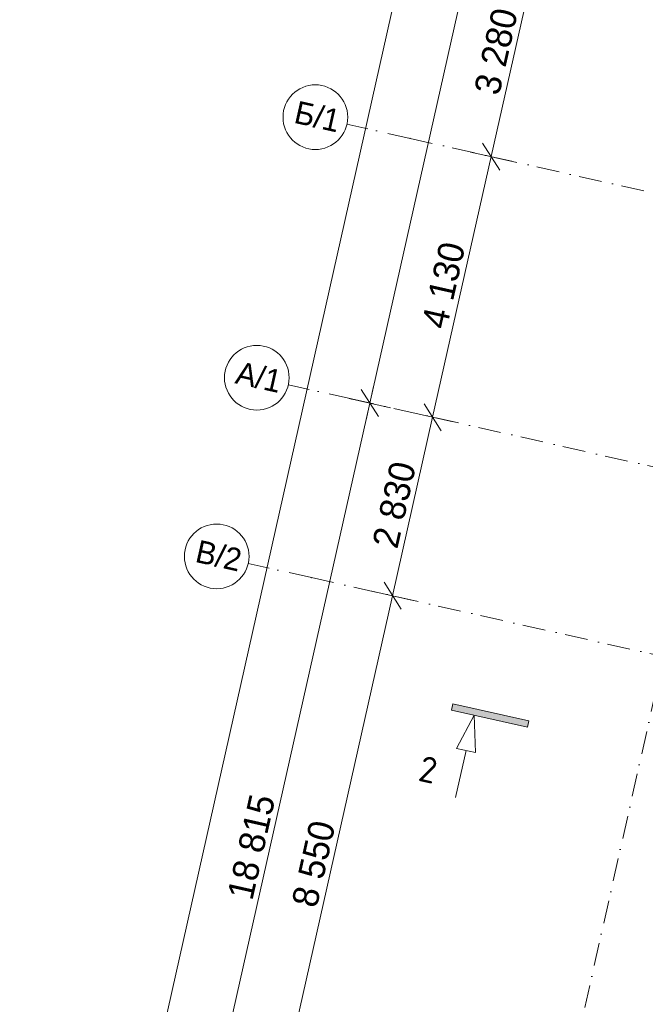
# Model space of a CAD drawing. Header units: millimetres. Extents: x -7218036 to -6934485, y 6013857 to 6210136.
# Tile 41 of 214: x -7217079 to -7207405, y 6152750 to 6167974. Entities that reach past the tile are written whole.
import ezdxf
from ezdxf.enums import TextEntityAlignment as Align

# ---------------------------------------------------------------- set-up
doc = ezdxf.new("R2010")
doc.units = ezdxf.units.MM
doc.header["$MEASUREMENT"] = 0
doc.linetypes.add('Штрихпунктирная', pattern=[670.277762, 352.777767, -176.388884, 0, -141.111112])
for name, color, linetype, lineweight in [('0_Ном._пера__1', 7, 'Continuous', 0), ('0_Ном._пера__120', 7, 'Continuous', 0), ('АР-Чертеж-Оси_Осевые размеры.АР_Ном._пера__1', 7, 'Continuous', 0), ('АР-Чертеж-Оси_Осевые размеры.АР_Ном._пера__120', 7, 'Continuous', 0)]:
    doc.layers.add(name, color=color, linetype=linetype, lineweight=lineweight)
doc.layers.add('АР-Чертеж-Оси_Осевые размеры.АР', color=7, linetype='Continuous')
doc.styles.add('РЎР“Р•РќР•Р\xa0Р\x98Р\xa0_РЎРўР\x98Р›Р¬_1', font='GOTHIC.TTF')
doc.styles.add('РЎР“Р•РќР•Р\xa0Р\x98Р\xa0_РЎРўР\x98Р›Р¬_4', font='GOST_Common.ttf')
doc.styles.add('РЎР“Р•РќР•Р\xa0Р\x98Р\xa0_РЎРўР\x98Р›Р¬_6', font='isocpeur.ttf')
doc.dimstyles.new('СГЕНЕРИР_СТИЛЬ__1', dxfattribs={"dimtxt": 400, "dimasz": 332.5, "dimexe": 0.18, "dimexo": 0.0625, "dimgap": 0, "dimtad": 1, "dimdec": 0, "dimzin": 0, "dimdsep": 46, "dimtxsty": 'РЎР“Р•РќР•Р\xa0Р\x98Р\xa0_РЎРўР\x98Р›Р¬_1', "dimblk": 'ARROWHEAD_6', "dimblk1": 'ARROWHEAD_6', "dimblk2": 'ARROWHEAD_6', "dimcen": 0.09, "dimse1": 1, "dimse2": 1, "dimclrd": 7, "dimclre": 7, "dimclrt": 7, "dimazin": 0, "dimtfac": 1, "dimtdec": 4, "dimtmove": 0, "dimatfit": 3, "dimfxl": 1, "dimtolj": 1, "dimtzin": 0, "dimarcsym": 0})
doc.dimstyles.new('СГЕНЕРИР_СТИЛЬ__2', dxfattribs={"dimtxt": 400, "dimasz": 332.5, "dimexe": 0.18, "dimexo": 0.0625, "dimgap": 0, "dimtad": 1, "dimdec": 0, "dimzin": 0, "dimdsep": 46, "dimtxsty": 'РЎР“Р•РќР•Р\xa0Р\x98Р\xa0_РЎРўР\x98Р›Р¬_1', "dimblk": 'ARROWHEAD_6', "dimblk1": 'ARROWHEAD_6', "dimblk2": 'ARROWHEAD_6', "dimcen": 0.09, "dimse1": 1, "dimse2": 1, "dimclrd": 7, "dimclre": 7, "dimclrt": 7, "dimazin": 0, "dimtfac": 1, "dimtdec": 4, "dimtmove": 2, "dimatfit": 3, "dimfxl": 1, "dimtolj": 1, "dimtzin": 0, "dimarcsym": 0})

# ---------------------------------------------------------------- blocks, each defined once
blk = doc.blocks.new('Стандартный Маркер Сетки[162]_6', base_point=(-7196882, 6203729))
at = {"layer": 'АР-Чертеж-Оси_Осевые размеры.АР_Ном._пера__120', "color": 7, "linetype": 'Штрихпунктирная', "lineweight": 0}
blk.add_line((-7197101, 6202753), (-7211873, 6136981), dxfattribs=at)
at = {"layer": 'АР-Чертеж-Оси_Осевые размеры.АР_Ном._пера__120', "color": 7, "lineweight": 0, "style": 'РЎР“Р•РќР•Р\xa0Р\x98Р\xa0_РЎРўР\x98Р›Р¬_6'}
blk.add_attdef('AC_MarkerText_1', text='', height=350, rotation=347.3417, dxfattribs=at).set_placement((-7212163, 6135688), align=Align.TOP_CENTER)
blk = doc.blocks.new('Линия_3_6', base_point=(-7210054, 6157221))
at = {"layer": '0_Ном._пера__120', "color": 7, "linetype": 'Continuous', "lineweight": 0}
for p, q in [((-7210054, 6157221), (-7210323, 6156707)), ((-7210054, 6157221), (-7210030, 6156641)), ((-7210176, 6156674), (-7210340, 6155947)), ((-7210030, 6156641), (-7210323, 6156707))]:
    blk.add_line(p, q, dxfattribs=at)
blk = doc.blocks.new('*D746', base_point=(-6566190, 6562678))
at = {"layer": 'АР-Чертеж-Оси_Осевые размеры.АР_Ном._пера__1', "color": 7, "linetype": 'Continuous', "lineweight": 0, "transparency": 16777216}
for p, q in [((-7211665, 6162045), (-7211607, 6162301)), ((-7211533, 6161836), (-7211797, 6162254)), ((-7215788, 6143687), (-7211665, 6162045)), ((-7211345, 6161973), (-7211985, 6162117)), ((-7215920, 6143896), (-7215656, 6143478)), ((-7215468, 6143615), (-7216108, 6143759)), ((-7215846, 6143431), (-7215788, 6143687))]:
    blk.add_line(p, q, dxfattribs=at)
at = {"layer": 'АР-Чертеж-Оси_Осевые размеры.АР_Ном._пера__1', "color": 7, "lineweight": 0, "transparency": 16777216, "insert": (-7213478, 6154340), "char_height": 400, "attachment_point": 7, "rotation": 77.3417, "style": 'РЎР“Р•РќР•Р\xa0Р\x98Р\xa0_РЎРўР\x98Р›Р¬_1'}
blk.add_mtext('\\A1;{\\pql;\\fCentury Gothic|b0|i0|c204|p0;\\W1.000000;18\xa0815}', dxfattribs=at)
blk = doc.blocks.new('ARROWHEAD_6')
at = {"color": 0, "linetype": 'Continuous', "lineweight": 0}
for p, q in [((-0.5, -0.5), (0.5, 0.5)), ((0, 0), (-1, 0))]:
    blk.add_line(p, q, dxfattribs=at)
blk = doc.blocks.new('*D1154', base_point=(-6566190, 6562678))
at = {"layer": 'АР-Чертеж-Оси_Осевые размеры.АР_Ном._пера__1', "color": 7, "linetype": 'Continuous', "lineweight": 0, "transparency": 16777216}
for p, q in [((-7201904, 6209248), (-7202169, 6209667)), ((-7202037, 6209457), (-7201979, 6209714)), ((-7201717, 6209386), (-7202357, 6209529)), ((-7216759, 6143905), (-7202037, 6209457)), ((-7216892, 6144115), (-7216627, 6143696)), ((-7216439, 6143834), (-7217079, 6143977)), ((-7216817, 6143649), (-7216759, 6143905))]:
    blk.add_line(p, q, dxfattribs=at)
at = {"layer": 'АР-Чертеж-Оси_Осевые размеры.АР_Ном._пера__1', "color": 7, "lineweight": 0, "transparency": 16777216, "insert": (-7207723, 6184503), "char_height": 400, "attachment_point": 7, "rotation": 77.3417, "style": 'РЎР“Р•РќР•Р\xa0Р\x98Р\xa0_РЎРўР\x98Р›Р¬_1'}
blk.add_mtext('\\A1;{\\pql;\\fCentury Gothic|b0|i0|c204|p0;\\W1.000000;67\xa0185}', dxfattribs=at)
blk = doc.blocks.new('*D1155', base_point=(-6566190, 6562678))
at = {"layer": 'АР-Чертеж-Оси_Осевые размеры.АР_Ном._пера__1', "color": 7, "linetype": 'Continuous', "lineweight": 0, "transparency": 16777216}
for p, q in [((-7201065, 6209239), (-7201008, 6209495)), ((-7200933, 6209030), (-7201198, 6209448)), ((-7211665, 6162045), (-7201065, 6209239)), ((-7200745, 6209167), (-7201386, 6209311)), ((-7211797, 6162254), (-7211533, 6161836)), ((-7211345, 6161973), (-7211985, 6162117)), ((-7211723, 6161789), (-7211665, 6162045))]:
    blk.add_line(p, q, dxfattribs=at)
at = {"layer": 'АР-Чертеж-Оси_Осевые размеры.АР_Ном._пера__1', "color": 7, "lineweight": 0, "transparency": 16777216, "insert": (-7206745, 6184315), "char_height": 400, "attachment_point": 7, "rotation": 77.3417, "style": 'РЎР“Р•РќР•Р\xa0Р\x98Р\xa0_РЎРўР\x98Р›Р¬_1'}
blk.add_mtext('\\A1;{\\pql;\\fCentury Gothic|b0|i0|c204|p0;\\W1.000000;48\xa0370}', dxfattribs=at)
blk = doc.blocks.new('Стандартный Маркер Сетки[174]_6', base_point=(-7213545, 6159567))
at = {"layer": 'АР-Чертеж-Оси_Осевые размеры.АР_Ном._пера__120', "color": 7, "linetype": 'Штрихпунктирная', "lineweight": 0}
for q in [(-7213545, 6159567), (-7133628, 6141618)]:
    blk.add_line((-7212569, 6159348), q, dxfattribs=at)
at = {"layer": 'АР-Чертеж-Оси_Осевые размеры.АР_Ном._пера__120', "color": 7, "linetype": 'Continuous', "lineweight": 0}
blk.add_circle((-7214033, 6159676), 500, dxfattribs=at)
at = {"layer": 'АР-Чертеж-Оси_Осевые размеры.АР_Ном._пера__120', "color": 7, "linetype": 'Штрихпунктирная', "lineweight": 0}
blk.add_point((-7212569, 6159348), dxfattribs=at)
blk.add_point((-7212569, 6159348), dxfattribs=at)
at = {"layer": 'АР-Чертеж-Оси_Осевые размеры.АР_Ном._пера__120', "color": 7, "lineweight": 0, "style": 'РЎР“Р•РќР•Р\xa0Р\x98Р\xa0_РЎРўР\x98Р›Р¬_1'}
for tag, p in [('AC_MarkerText_1_0', (-7213963, 6159857)), ('AC_MarkerText_1_1', (-7132095, 6141470))]:
    blk.add_attdef(tag, text='', height=350, rotation=347.3417, dxfattribs=at).set_placement(p, align=Align.TOP_CENTER)
blk = doc.blocks.new('Стандартный Маркер Сетки[183]_6', base_point=(-7212925, 6162328))
at = {"layer": 'АР-Чертеж-Оси_Осевые размеры.АР_Ном._пера__120', "color": 7, "linetype": 'Штрихпунктирная', "lineweight": 0}
for q in [(-7212925, 6162328), (-7187849, 6156696), (-7211949, 6162109)]:
    blk.add_line((-7211949, 6162109), q, dxfattribs=at)
at = {"layer": 'АР-Чертеж-Оси_Осевые размеры.АР_Ном._пера__120', "color": 7, "linetype": 'Continuous', "lineweight": 0}
blk.add_circle((-7213413, 6162438), 500, dxfattribs=at)
at = {"layer": 'АР-Чертеж-Оси_Осевые размеры.АР_Ном._пера__120', "color": 7, "linetype": 'Штрихпунктирная', "lineweight": 0}
blk.add_point((-7211949, 6162109), dxfattribs=at)
at = {"layer": 'АР-Чертеж-Оси_Осевые размеры.АР_Ном._пера__120', "color": 7, "lineweight": 0, "style": 'РЎР“Р•РќР•Р\xa0Р\x98Р\xa0_РЎРўР\x98Р›Р¬_1'}
blk.add_attdef('AC_MarkerText_1', text='', height=350, rotation=347.3417, dxfattribs=at).set_placement((-7213343, 6162619), align=Align.TOP_CENTER)
blk = doc.blocks.new('Стандартный Маркер Сетки[184]_6', base_point=(-7212020, 6166358))
at = {"layer": 'АР-Чертеж-Оси_Осевые размеры.АР_Ном._пера__120', "color": 7, "linetype": 'Штрихпунктирная', "lineweight": 0}
for q in [(-7212020, 6166358), (-7186944, 6160726)]:
    blk.add_line((-7211044, 6166138), q, dxfattribs=at)
at = {"layer": 'АР-Чертеж-Оси_Осевые размеры.АР_Ном._пера__120', "color": 7, "linetype": 'Continuous', "lineweight": 0}
blk.add_circle((-7212508, 6166467), 500, dxfattribs=at)
at = {"layer": 'АР-Чертеж-Оси_Осевые размеры.АР_Ном._пера__120', "color": 7, "linetype": 'Штрихпунктирная', "lineweight": 0}
blk.add_point((-7211044, 6166138), dxfattribs=at)
blk.add_point((-7211044, 6166138), dxfattribs=at)
at = {"layer": 'АР-Чертеж-Оси_Осевые размеры.АР_Ном._пера__120', "color": 7, "lineweight": 0, "style": 'РЎР“Р•РќР•Р\xa0Р\x98Р\xa0_РЎРўР\x98Р›Р¬_1'}
blk.add_attdef('AC_MarkerText_1', text='', height=350, rotation=347.3417, dxfattribs=at).set_placement((-7212438, 6166648), align=Align.TOP_CENTER)
blk = doc.blocks.new('Стандартный Маркер Сетки[210]_6', base_point=(-7213545, 6159567))
at = {"layer": 'АР-Чертеж-Оси_Осевые размеры.АР_Ном._пера__120', "color": 7, "linetype": 'Штрихпунктирная', "lineweight": 0}
for q in [(-7213545, 6159567), (-7133628, 6141618)]:
    blk.add_line((-7212569, 6159348), q, dxfattribs=at)
at = {"layer": 'АР-Чертеж-Оси_Осевые размеры.АР_Ном._пера__120', "color": 7, "linetype": 'Continuous', "lineweight": 0}
blk.add_circle((-7214033, 6159676), 500, dxfattribs=at)
at = {"layer": 'АР-Чертеж-Оси_Осевые размеры.АР_Ном._пера__120', "color": 7, "linetype": 'Штрихпунктирная', "lineweight": 0}
blk.add_point((-7212569, 6159348), dxfattribs=at)
blk.add_point((-7212569, 6159348), dxfattribs=at)
at = {"layer": 'АР-Чертеж-Оси_Осевые размеры.АР_Ном._пера__120', "color": 7, "lineweight": 0, "style": 'РЎР“Р•РќР•Р\xa0Р\x98Р\xa0_РЎРўР\x98Р›Р¬_1'}
for tag, p in [('AC_MarkerText_1_0', (-7213963, 6159857)), ('AC_MarkerText_1_1', (-7132095, 6141470))]:
    blk.add_attdef(tag, text='', height=350, rotation=347.3417, dxfattribs=at).set_placement(p, align=Align.TOP_CENTER)
blk = doc.blocks.new('Стандартный Маркер Сетки[212]_6', base_point=(-7212925, 6162328))
at = {"layer": 'АР-Чертеж-Оси_Осевые размеры.АР_Ном._пера__120', "color": 7, "linetype": 'Штрихпунктирная', "lineweight": 0}
for q in [(-7212925, 6162328), (-7187849, 6156696), (-7211949, 6162109)]:
    blk.add_line((-7211949, 6162109), q, dxfattribs=at)
at = {"layer": 'АР-Чертеж-Оси_Осевые размеры.АР_Ном._пера__120', "color": 7, "linetype": 'Continuous', "lineweight": 0}
blk.add_circle((-7213413, 6162438), 500, dxfattribs=at)
at = {"layer": 'АР-Чертеж-Оси_Осевые размеры.АР_Ном._пера__120', "color": 7, "linetype": 'Штрихпунктирная', "lineweight": 0}
blk.add_point((-7211949, 6162109), dxfattribs=at)
at = {"layer": 'АР-Чертеж-Оси_Осевые размеры.АР_Ном._пера__120', "color": 7, "lineweight": 0, "style": 'РЎР“Р•РќР•Р\xa0Р\x98Р\xa0_РЎРўР\x98Р›Р¬_1'}
blk.add_attdef('AC_MarkerText_1', text='', height=350, rotation=347.3417, dxfattribs=at).set_placement((-7213343, 6162619), align=Align.TOP_CENTER)
blk = doc.blocks.new('Стандартный Маркер Сетки[224]_6', base_point=(-7213545, 6159567))
at = {"layer": 'АР-Чертеж-Оси_Осевые размеры.АР_Ном._пера__120', "color": 7, "linetype": 'Штрихпунктирная', "lineweight": 0}
for q in [(-7213545, 6159567), (-7133628, 6141618)]:
    blk.add_line((-7212569, 6159348), q, dxfattribs=at)
at = {"layer": 'АР-Чертеж-Оси_Осевые размеры.АР_Ном._пера__120', "color": 7, "linetype": 'Continuous', "lineweight": 0}
blk.add_circle((-7214033, 6159676), 500, dxfattribs=at)
at = {"layer": 'АР-Чертеж-Оси_Осевые размеры.АР_Ном._пера__120', "color": 7, "linetype": 'Штрихпунктирная', "lineweight": 0}
blk.add_point((-7212569, 6159348), dxfattribs=at)
blk.add_point((-7212569, 6159348), dxfattribs=at)
at = {"layer": 'АР-Чертеж-Оси_Осевые размеры.АР_Ном._пера__120', "color": 7, "lineweight": 0, "style": 'РЎР“Р•РќР•Р\xa0Р\x98Р\xa0_РЎРўР\x98Р›Р¬_1'}
for tag, p in [('AC_MarkerText_1_0', (-7213963, 6159857)), ('AC_MarkerText_1_1', (-7132095, 6141470))]:
    blk.add_attdef(tag, text='', height=350, rotation=347.3417, dxfattribs=at).set_placement(p, align=Align.TOP_CENTER)
blk = doc.blocks.new('Стандартный Маркер Сетки[226]_6', base_point=(-7212925, 6162328))
at = {"layer": 'АР-Чертеж-Оси_Осевые размеры.АР_Ном._пера__120', "color": 7, "linetype": 'Штрихпунктирная', "lineweight": 0}
for q in [(-7212925, 6162328), (-7187849, 6156696), (-7211949, 6162109)]:
    blk.add_line((-7211949, 6162109), q, dxfattribs=at)
at = {"layer": 'АР-Чертеж-Оси_Осевые размеры.АР_Ном._пера__120', "color": 7, "linetype": 'Continuous', "lineweight": 0}
blk.add_circle((-7213413, 6162438), 500, dxfattribs=at)
at = {"layer": 'АР-Чертеж-Оси_Осевые размеры.АР_Ном._пера__120', "color": 7, "linetype": 'Штрихпунктирная', "lineweight": 0}
blk.add_point((-7211949, 6162109), dxfattribs=at)
at = {"layer": 'АР-Чертеж-Оси_Осевые размеры.АР_Ном._пера__120', "color": 7, "lineweight": 0, "style": 'РЎР“Р•РќР•Р\xa0Р\x98Р\xa0_РЎРўР\x98Р›Р¬_1'}
blk.add_attdef('AC_MarkerText_1', text='', height=350, rotation=347.3417, dxfattribs=at).set_placement((-7213343, 6162619), align=Align.TOP_CENTER)
blk = doc.blocks.new('Стандартный Маркер Сетки[227]_6', base_point=(-7212020, 6166358))
at = {"layer": 'АР-Чертеж-Оси_Осевые размеры.АР_Ном._пера__120', "color": 7, "linetype": 'Штрихпунктирная', "lineweight": 0}
for q in [(-7212020, 6166358), (-7186944, 6160726)]:
    blk.add_line((-7211044, 6166138), q, dxfattribs=at)
at = {"layer": 'АР-Чертеж-Оси_Осевые размеры.АР_Ном._пера__120', "color": 7, "linetype": 'Continuous', "lineweight": 0}
blk.add_circle((-7212508, 6166467), 500, dxfattribs=at)
at = {"layer": 'АР-Чертеж-Оси_Осевые размеры.АР_Ном._пера__120', "color": 7, "linetype": 'Штрихпунктирная', "lineweight": 0}
blk.add_point((-7211044, 6166138), dxfattribs=at)
blk.add_point((-7211044, 6166138), dxfattribs=at)
at = {"layer": 'АР-Чертеж-Оси_Осевые размеры.АР_Ном._пера__120', "color": 7, "lineweight": 0, "style": 'РЎР“Р•РќР•Р\xa0Р\x98Р\xa0_РЎРўР\x98Р›Р¬_1'}
blk.add_attdef('AC_MarkerText_1', text='', height=350, rotation=347.3417, dxfattribs=at).set_placement((-7212438, 6166648), align=Align.TOP_CENTER)
blk = doc.blocks.new('Стандартный Маркер Сетки[236]_6', base_point=(-7213545, 6159567))
at = {"layer": 'АР-Чертеж-Оси_Осевые размеры.АР_Ном._пера__120', "color": 7, "linetype": 'Штрихпунктирная', "lineweight": 0}
for q in [(-7213545, 6159567), (-7133628, 6141618)]:
    blk.add_line((-7212569, 6159348), q, dxfattribs=at)
at = {"layer": 'АР-Чертеж-Оси_Осевые размеры.АР_Ном._пера__120', "color": 7, "linetype": 'Continuous', "lineweight": 0}
blk.add_circle((-7214033, 6159676), 500, dxfattribs=at)
at = {"layer": 'АР-Чертеж-Оси_Осевые размеры.АР_Ном._пера__120', "color": 7, "linetype": 'Штрихпунктирная', "lineweight": 0}
blk.add_point((-7212569, 6159348), dxfattribs=at)
blk.add_point((-7212569, 6159348), dxfattribs=at)
at = {"layer": 'АР-Чертеж-Оси_Осевые размеры.АР_Ном._пера__120', "color": 7, "lineweight": 0, "style": 'РЎР“Р•РќР•Р\xa0Р\x98Р\xa0_РЎРўР\x98Р›Р¬_1'}
for tag, p in [('AC_MarkerText_1_0', (-7213963, 6159857)), ('AC_MarkerText_1_1', (-7132095, 6141470))]:
    blk.add_attdef(tag, text='', height=350, rotation=347.3417, dxfattribs=at).set_placement(p, align=Align.TOP_CENTER)
blk = doc.blocks.new('Стандартный Маркер Сетки[238]_6', base_point=(-7212925, 6162328))
at = {"layer": 'АР-Чертеж-Оси_Осевые размеры.АР_Ном._пера__120', "color": 7, "linetype": 'Штрихпунктирная', "lineweight": 0}
for q in [(-7212925, 6162328), (-7187849, 6156696), (-7211949, 6162109)]:
    blk.add_line((-7211949, 6162109), q, dxfattribs=at)
at = {"layer": 'АР-Чертеж-Оси_Осевые размеры.АР_Ном._пера__120', "color": 7, "linetype": 'Continuous', "lineweight": 0}
blk.add_circle((-7213413, 6162438), 500, dxfattribs=at)
at = {"layer": 'АР-Чертеж-Оси_Осевые размеры.АР_Ном._пера__120', "color": 7, "linetype": 'Штрихпунктирная', "lineweight": 0}
blk.add_point((-7211949, 6162109), dxfattribs=at)
at = {"layer": 'АР-Чертеж-Оси_Осевые размеры.АР_Ном._пера__120', "color": 7, "lineweight": 0, "style": 'РЎР“Р•РќР•Р\xa0Р\x98Р\xa0_РЎРўР\x98Р›Р¬_1'}
blk.add_attdef('AC_MarkerText_1', text='', height=350, rotation=347.3417, dxfattribs=at).set_placement((-7213343, 6162619), align=Align.TOP_CENTER)
blk = doc.blocks.new('*D1302', base_point=(-6566190, 6562678))
at = {"layer": 'АР-Чертеж-Оси_Осевые размеры.АР_Ном._пера__1', "color": 7, "linetype": 'Continuous', "lineweight": 0, "transparency": 16777216}
for p, q in [((-7208474, 6171711), (-7209070, 6169057)), ((-7208938, 6168848), (-7209202, 6169266)), ((-7209070, 6169057), (-7209789, 6165857)), ((-7209390, 6169129), (-7208750, 6168985)), ((-7209656, 6165647), (-7209921, 6166066)), ((-7209789, 6165857), (-7210694, 6161827)), ((-7210109, 6165928), (-7209469, 6165785))]:
    blk.add_line(p, q, dxfattribs=at)
at = {"layer": 'АР-Чертеж-Оси_Осевые размеры.АР_Ном._пера__1', "color": 7, "lineweight": 0, "transparency": 16777216, "insert": (-7209662, 6166786), "char_height": 400, "attachment_point": 7, "rotation": 77.3417, "style": 'РЎР“Р•РќР•Р\xa0Р\x98Р\xa0_РЎРўР\x98Р›Р¬_1'}
blk.add_mtext('\\A1;{\\pql;\\fCentury Gothic|b0|i0|c204|p0;\\W1.000000;3\xa0280}', dxfattribs=at)
blk = doc.blocks.new('*D1303', base_point=(-6566190, 6562678))
at = {"layer": 'АР-Чертеж-Оси_Осевые размеры.АР_Ном._пера__1', "color": 7, "linetype": 'Continuous', "lineweight": 0, "transparency": 16777216}
for p, q in [((-7209656, 6165647), (-7209921, 6166066)), ((-7209789, 6165857), (-7210694, 6161827)), ((-7210561, 6161618), (-7210826, 6162036))]:
    blk.add_line(p, q, dxfattribs=at)
at = {"layer": 'АР-Чертеж-Оси_Осевые размеры.АР_Ном._пера__1', "color": 7, "lineweight": 0, "transparency": 16777216, "insert": (-7210474, 6163171), "char_height": 400, "attachment_point": 7, "rotation": 77.3417, "style": 'РЎР“Р•РќР•Р\xa0Р\x98Р\xa0_РЎРўР\x98Р›Р¬_1'}
blk.add_mtext('\\A1;{\\pql;\\fCentury Gothic|b0|i0|c204|p0;\\W1.000000;4\xa0130}', dxfattribs=at)
blk = doc.blocks.new('*D1304', base_point=(-6566190, 6562678))
at = {"layer": 'АР-Чертеж-Оси_Осевые размеры.АР_Ном._пера__1', "color": 7, "linetype": 'Continuous', "lineweight": 0, "transparency": 16777216}
for p, q in [((-7209789, 6165857), (-7210694, 6161827)), ((-7210561, 6161618), (-7210826, 6162036)), ((-7211014, 6161899), (-7210374, 6161755)), ((-7210694, 6161827), (-7211314, 6159066)), ((-7211182, 6158857), (-7211446, 6159275)), ((-7211634, 6159138), (-7210994, 6158994)), ((-7211314, 6159066), (-7213188, 6150723))]:
    blk.add_line(p, q, dxfattribs=at)
at = {"layer": 'АР-Чертеж-Оси_Осевые размеры.АР_Ном._пера__1', "color": 7, "lineweight": 0, "transparency": 16777216, "insert": (-7211236, 6159776), "char_height": 400, "attachment_point": 7, "rotation": 77.3417, "style": 'РЎР“Р•РќР•Р\xa0Р\x98Р\xa0_РЎРўР\x98Р›Р¬_1'}
blk.add_mtext('\\A1;{\\pql;\\fCentury Gothic|b0|i0|c204|p0;\\W1.000000;2\xa0830}', dxfattribs=at)
blk = doc.blocks.new('*D1305', base_point=(-6566190, 6562678))
at = {"layer": 'АР-Чертеж-Оси_Осевые размеры.АР_Ном._пера__1', "color": 7, "linetype": 'Continuous', "lineweight": 0, "transparency": 16777216}
for p, q in [((-7211182, 6158857), (-7211446, 6159275)), ((-7211314, 6159066), (-7213188, 6150723)), ((-7213055, 6150514), (-7213320, 6150933)), ((-7213188, 6150723), (-7214817, 6143469)), ((-7213508, 6150795), (-7212867, 6150652))]:
    blk.add_line(p, q, dxfattribs=at)
at = {"layer": 'АР-Чертеж-Оси_Осевые размеры.АР_Ном._пера__1', "color": 7, "lineweight": 0, "transparency": 16777216, "insert": (-7212483, 6154224), "char_height": 400, "attachment_point": 7, "rotation": 77.3417, "style": 'РЎР“Р•РќР•Р\xa0Р\x98Р\xa0_РЎРўР\x98Р›Р¬_1'}
blk.add_mtext('\\A1;{\\pql;\\fCentury Gothic|b0|i0|c204|p0;\\W1.000000;8\xa0550}', dxfattribs=at)

msp = doc.modelspace()

# ---------------------------------------------------------------- hatches: boundary and pattern name
at = {"layer": '0_Ном._пера__120', "linetype": 'Continuous', "lineweight": 0}
msp.add_hatch(color=7, dxfattribs=at).paths.add_polyline_path([(-7209226.6, 6157034.8), (-7210402.1, 6157298.8), (-7210380.2, 6157396.4), (-7209204.6, 6157132.4)])

# ---------------------------------------------------------------- linework, layer by layer
at = {"layer": '0_Ном._пера__1', "color": 7, "linetype": 'Continuous', "lineweight": 0, "flags": 128}
msp.add_lwpolyline([(-7209226.6, 6157034.8), (-7210402.1, 6157298.8), (-7210380.2, 6157396.4), (-7209204.6, 6157132.4)], close=True, dxfattribs=at)

# ---------------------------------------------------------------- block references
at = {"color": 7, "linetype": 'Continuous', "lineweight": 0}
msp.add_blockref('Линия_3_6', (-7210053.5, 6157220.5), dxfattribs=at)
at = {"layer": 'АР-Чертеж-Оси_Осевые размеры.АР', "color": 8, "linetype": 'Continuous', "lineweight": 15}
msp.add_blockref('Стандартный Маркер Сетки[162]_6', (-7196881.6, 6203728.6), dxfattribs=at)
for name, p, values in [('Стандартный Маркер Сетки[184]_6', (-7212019.8, 6166357.6), {'AC_MarkerText_1': 'Б/1'}), ('Стандартный Маркер Сетки[227]_6', (-7212019.8, 6166357.6), {'AC_MarkerText_1': 'Б/1'}), ('Стандартный Маркер Сетки[183]_6', (-7212924.8, 6162328), {'AC_MarkerText_1': 'А/1'}), ('Стандартный Маркер Сетки[212]_6', (-7212924.8, 6162328), {'AC_MarkerText_1': 'А/1'}), ('Стандартный Маркер Сетки[226]_6', (-7212924.8, 6162328), {'AC_MarkerText_1': 'А/1'}), ('Стандартный Маркер Сетки[238]_6', (-7212924.8, 6162328), {'AC_MarkerText_1': 'А/1'})]:
    msp.add_blockref(name, p, dxfattribs=at).add_auto_attribs(values)
ref = msp.add_blockref('Стандартный Маркер Сетки[174]_6', (-7213545, 6159566.7), dxfattribs=at)
ref.add_attrib('AC_MarkerText_1', 'В/2', dxfattribs={"layer": 'АР-Чертеж-Оси_Осевые размеры.АР_Ном._пера__120', "color": 7, "lineweight": 0, "height": 350, "rotation": 347.34172, "style": 'РЎР“Р•РќР•Р\xa0Р\x98Р\xa0_РЎРўР\x98Р›Р¬_1'}).set_placement((-7213962.9, 6159857.4), align=Align.TOP_CENTER)
ref = msp.add_blockref('Стандартный Маркер Сетки[210]_6', (-7213545, 6159566.7), dxfattribs=at)
ref.add_attrib('AC_MarkerText_1', 'В/2', dxfattribs={"layer": 'АР-Чертеж-Оси_Осевые размеры.АР_Ном._пера__120', "color": 7, "lineweight": 0, "height": 350, "rotation": 347.34172, "style": 'РЎР“Р•РќР•Р\xa0Р\x98Р\xa0_РЎРўР\x98Р›Р¬_1'}).set_placement((-7213962.9, 6159857.4), align=Align.TOP_CENTER)
ref = msp.add_blockref('Стандартный Маркер Сетки[224]_6', (-7213545, 6159566.7), dxfattribs=at)
ref.add_attrib('AC_MarkerText_1', 'В/2', dxfattribs={"layer": 'АР-Чертеж-Оси_Осевые размеры.АР_Ном._пера__120', "color": 7, "lineweight": 0, "height": 350, "rotation": 347.34172, "style": 'РЎР“Р•РќР•Р\xa0Р\x98Р\xa0_РЎРўР\x98Р›Р¬_1'}).set_placement((-7213962.9, 6159857.4), align=Align.TOP_CENTER)
ref = msp.add_blockref('Стандартный Маркер Сетки[236]_6', (-7213545, 6159566.7), dxfattribs=at)
ref.add_attrib('AC_MarkerText_1', 'В/2', dxfattribs={"layer": 'АР-Чертеж-Оси_Осевые размеры.АР_Ном._пера__120', "color": 7, "lineweight": 0, "height": 350, "rotation": 347.34172, "style": 'РЎР“Р•РќР•Р\xa0Р\x98Р\xa0_РЎРўР\x98Р›Р¬_1'}).set_placement((-7213962.9, 6159857.4), align=Align.TOP_CENTER)

# ---------------------------------------------------------------- texts
at = {"layer": '0_Ном._пера__120', "color": 7, "linetype": 'Continuous', "lineweight": 0, "insert": (-7210763.8, 6156377.7), "char_height": 400, "attachment_point": 5, "rotation": 347.34172, "style": 'РЎР“Р•РќР•Р\xa0Р\x98Р\xa0_РЎРўР\x98Р›Р¬_4'}
msp.add_mtext('\\A1;{\\pqc;\\fGOST Common|b0|i0|c204|p0;\\W1.000000;2}', dxfattribs=at)

# ---------------------------------------------------------------- dimensions: what is measured, and where the dimension line sits
at = {"layer": 'АР-Чертеж-Оси_Осевые размеры.АР', "color": 7, "linetype": 'Continuous', "lineweight": 0}
for base, p1, p2, angle, dimstyle, picture, middle in [((-7202036.7, 6209457.5), (-7213148.5, 6143094.5), (-7200617.5, 6209138.8), 77.34172, 'СГЕНЕРИР_СТИЛЬ__2', '*D1154', (-7207734.8, 6185364.4)), ((-7201065.4, 6209239.3), (-7213412.7, 6162437.5), (-7200718.3, 6209161.4), 77.34172, 'СГЕНЕРИР_СТИЛЬ__2', '*D1155', (-7206756.8, 6185176.6)), ((-7209788.7, 6165856.5), (-7211301, 6169557.9), (-7212019.8, 6166357.6), 257.34172, 'СГЕНЕРИР_СТИЛЬ__1', '*D1302', (-7209706.6, 6167499.7)), ((-7210693.8, 6161826.9), (-7212019.8, 6166357.6), (-7213412.7, 6162437.5), 257.34172, 'СГЕНЕРИР_СТИЛЬ__1', '*D1303', (-7210518.5, 6163884.8)), ((-7211313.9, 6159065.6), (-7213412.7, 6162437.5), (-7132164.6, 6141289.1), 257.34172, 'СГЕНЕРИР_СТИЛЬ__1', '*D1304', (-7211281.1, 6160489.3)), ((-7211665, 6162045), (-7213148.5, 6143094.5), (-7211049.6, 6161906.8), 77.34172, 'СГЕНЕРИР_СТИЛЬ__2', '*D746', (-7213489, 6155201.5)), ((-7213187.5, 6150723.5), (-7132164.6, 6141289.1), (-7134038.2, 6132946.9), 257.34172, 'СГЕНЕРИР_СТИЛЬ__1', '*D1305', (-7212528, 6154937.6))]:
    dim = msp.add_linear_dim(base=base, p1=p1, p2=p2, angle=angle, dimstyle=dimstyle, dxfattribs=at)
    dim.commit()
    dim.dimension.update_dxf_attribs({"geometry": picture, "text_midpoint": middle, "dimtype": 160, "text_rotation": 77.34172})

doc.saveas('drawing.dxf')
